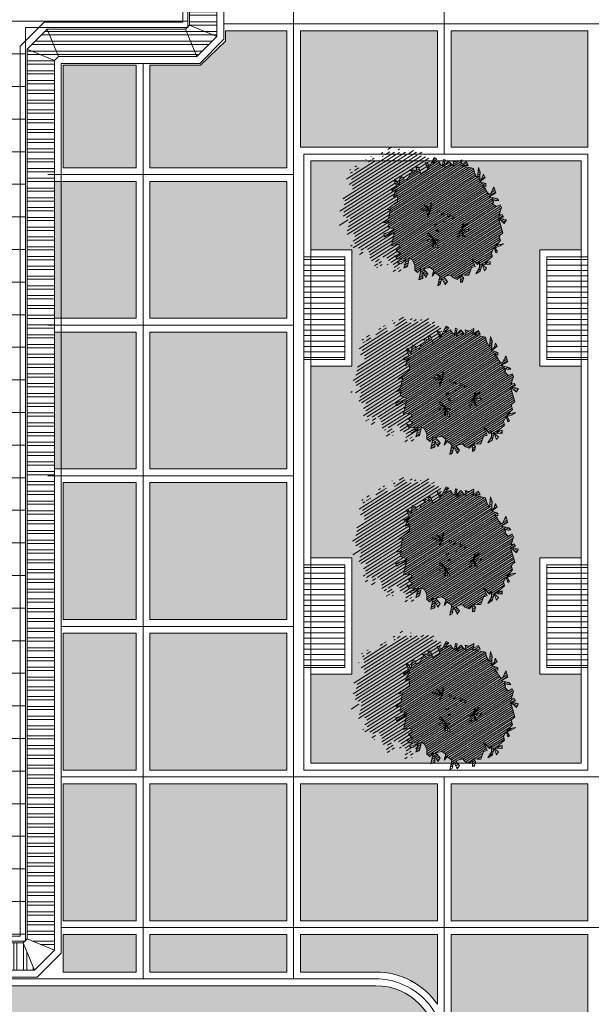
# Model space of a CAD drawing. Header units: millimetres. Extents: x -1567 to 968, y -503 to 481.
# Tile 119 of 145: x -465.48 to -457.12, y -135.91 to -121.53. Entities that reach past the tile are written whole.
import ezdxf

# ---------------------------------------------------------------- set-up
doc = ezdxf.new("R2010")
doc.units = ezdxf.units.MM
doc.layers.get('0').update_dxf_attribs({"lineweight": 0})
for name, color, linetype, lineweight in [('.', 7, 'Continuous', 0), ('0_VEREDAS', 70, 'Continuous', 9), ('CUNETAS', 5, 'Continuous', 0), ('vegetacion', 66, 'Continuous', 0)]:
    doc.layers.add(name, color=color, linetype=linetype, lineweight=lineweight)
for name, color, linetype, lineweight, true_color in [('0_PISOS', 252, 'Continuous', 0, 0x8a8a8a), ('Hatch Jardin', 64, 'Continuous', 0, 0x729900), ('LHATCH', 254, 'Continuous', 5, 0xcfcfcf), ('PISO Cemento pulido', 254, 'Continuous', 5, 0xd1d1d1)]:
    doc.layers.add(name, color=color, linetype=linetype, lineweight=lineweight, true_color=true_color)
doc.layers.add('250', color=250, linetype='Continuous')
doc.layers.add('251', color=251, linetype='Continuous')
pattern_1 = [(360, (-4436.552823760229, -1806.116357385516), (0, 0.079375), [])]
pattern_2 = [(360, (-4436.552823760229, -1810.616357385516), (0, 0.079375), [])]
pattern_3 = [(180, (-71.05383910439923, -387.3542995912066), (0, -0.142875), []), (180, (-71.10146412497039, -387.3066745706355), (0, -0.142875), [])]

# ---------------------------------------------------------------- blocks, each defined once
blk = doc.blocks.new('NO')
at = {"lineweight": 0, "true_color": 0x4f743e}
h = blk.add_hatch(dxfattribs=at)
h.set_pattern_fill('ANSI31', color=87, scale=0.05, style=0)
h.set_pattern_definition([(45, (0, 0), (-0.1122532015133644, 0.1122532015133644), [])])
h.paths.add_polyline_path([(4.155380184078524, 2.059777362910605), (5.052712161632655, 1.942906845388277), (4.701581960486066, 2.176647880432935), (3.92129338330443, 2.293518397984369), (4.194394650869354, 2.449345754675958), (4.584538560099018, 2.488302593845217), (4.350452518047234, 2.68308678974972), (3.882278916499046, 2.332475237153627), (3.843264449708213, 2.877870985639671), (3.60917764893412, 2.916827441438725), (3.619890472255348, 2.591038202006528), (3.399877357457, 2.927892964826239), (3.180018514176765, 3.111611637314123), (2.989187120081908, 3.352622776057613), (3.101989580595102, 3.462223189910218), (3.722562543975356, 3.616248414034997), (3.223867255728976, 3.879873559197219), (2.789874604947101, 3.384309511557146), (2.789874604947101, 4.085532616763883), (2.672831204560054, 4.280316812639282), (2.594802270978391, 4.046575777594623), (2.633816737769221, 3.657007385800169), (2.477758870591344, 3.85179158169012), (2.282686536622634, 3.85179158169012), (2.08761420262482, 4.163446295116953), (2.321701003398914, 4.475101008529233), (2.126628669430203, 4.630928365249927), (1.424368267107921, 4.591971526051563), (1.541411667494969, 4.825712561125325), (1.385353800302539, 4.981539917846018), (1.190282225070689, 4.708842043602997), (1.190282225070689, 5.293194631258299), (0.8391520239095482, 5.176324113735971), (1.190282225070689, 4.591971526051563), (0.0198482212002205, 5.21528095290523), (-0.3312812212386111, 4.981539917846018), (-0.6824114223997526, 5.176324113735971), (-1.306642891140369, 4.825712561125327), (-1.072556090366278, 5.059453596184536), (-0.8774837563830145, 5.526935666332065), (-1.189599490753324, 5.176324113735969), (-1.384671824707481, 4.864669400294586), (-1.696787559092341, 5.13736727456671), (-1.813830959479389, 5.020496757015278), (-1.38467182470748, 4.786755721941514), (-1.852845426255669, 4.630928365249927), (-2.164960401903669, 4.786755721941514), (-2.867220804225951, 4.280316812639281), (-2.633134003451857, 4.708842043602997), (-2.906235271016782, 4.747798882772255), (-3.023278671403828, 4.046575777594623), (-3.042194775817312, 4.084352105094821), (-3.647509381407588, 4.046575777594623), (-3.959625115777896, 3.734921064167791), (-3.37440887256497, 3.92970526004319), (-2.906235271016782, 3.812834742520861), (-3.140322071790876, 3.695964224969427), (-2.750177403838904, 3.111611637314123), (-3.335394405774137, 3.540136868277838), (-3.491452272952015, 3.228482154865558), (-4.193711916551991, 3.150568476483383), (-4.271740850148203, 2.838914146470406), (-4.310755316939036, 2.488302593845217), (-4.505827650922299, 2.761000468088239), (-4.895972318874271, 2.761000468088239), (-4.974001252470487, 2.605173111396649), (-4.427798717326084, 2.449345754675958), (-4.778928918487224, 2.254561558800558), (-4.700899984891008, 1.864993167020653), (-4.54484211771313, 1.67020897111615), (-4.583856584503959, 1.475424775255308), (-4.817943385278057, 1.085856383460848), (-5.130059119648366, 1.475424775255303), (-5.442174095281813, 1.35855425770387), (-4.934986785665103, 0.93002902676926), (-5.520203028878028, 0.93002902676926), (-5.676260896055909, 0.7352448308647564), (-4.817943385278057, 0.7352448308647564), (-4.613555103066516, 0.2862547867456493), (-4.97766288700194, 0.0842714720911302), (-4.431460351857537, 0.123228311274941), (-4.27540248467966, -0.2663396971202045), (-4.509489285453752, -0.772778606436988), (-4.860619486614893, -0.3052965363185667), (-5.211749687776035, -0.4221670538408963), (-4.821605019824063, -0.7727786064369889), (-5.328793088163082, -0.6559080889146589), (-5.523865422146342, -0.96756280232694), (-4.548503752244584, -0.9675628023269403), (-4.938648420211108, -1.201303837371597), (-4.782590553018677, -1.474001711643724), (-4.353431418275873, -1.590872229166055), (-3.963287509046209, -1.902526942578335), (-3.885258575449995, -2.175224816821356), (-4.6265326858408, -2.175224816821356), (-4.821605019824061, -2.447922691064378), (-4.05205331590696, -2.407479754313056), (-4.002301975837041, -2.331052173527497), (-4.158359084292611, -3.188102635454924), (-3.924273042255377, -3.460800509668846), (-3.924273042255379, -3.110188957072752), (-3.690186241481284, -3.032275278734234), (-3.456099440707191, -3.421843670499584), (-3.182998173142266, -3.149145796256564), (-2.948911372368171, -3.343929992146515), (-3.065954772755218, -3.73349800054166), (-3.143983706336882, -3.928282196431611), (-1.934535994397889, -3.928282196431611), (-2.558766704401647, -4.668462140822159), (-2.324680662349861, -4.785332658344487), (-1.739463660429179, -3.850368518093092), (-1.661434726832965, -4.551591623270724), (-1.193456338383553, -4.570520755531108), (-1.388333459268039, -4.980116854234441), (-0.9246409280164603, -4.666384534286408), (-0.1027377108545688, -4.684426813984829), (-0.2526019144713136, -5.001907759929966), (0.6697918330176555, -4.235143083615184), (1.215994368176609, -4.390970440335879), (0.9819075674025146, -4.663668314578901), (1.372052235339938, -4.624711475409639), (1.7621961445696, -4.468884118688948), (1.450081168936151, -4.858452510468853), (1.567124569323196, -4.975323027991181), (1.91825401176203, -4.585754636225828), (2.347413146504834, -4.897409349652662), (2.464456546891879, -4.819495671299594), (2.113326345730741, -4.429927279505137), (2.854601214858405, -4.507840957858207), (2.815586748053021, -4.196186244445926), (2.581499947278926, -4.079315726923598), (2.737557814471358, -3.806618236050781), (3.127702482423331, -3.728704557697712), (3.400802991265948, -3.378093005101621), (3.517846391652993, -3.728704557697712), (3.634889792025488, -3.494963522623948), (3.556860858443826, -3.105395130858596), (3.907991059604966, -3.339136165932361), (3.94700552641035, -3.105395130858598), (3.439817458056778, -2.793740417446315), (3.94700552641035, -2.248344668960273), (4.493208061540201, -2.637913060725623), (4.493208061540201, -2.40417202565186), (4.064048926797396, -2.248344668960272), (5.078424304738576, -1.975646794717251), (5.000395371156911, -1.741905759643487), (4.571236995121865, -1.975646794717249), (4.844338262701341, -1.547121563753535), (4.610251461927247, -1.313380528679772), (4.532222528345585, -1.118596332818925), (5.078424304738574, -1.157553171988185), (5.078424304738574, -1.001725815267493), (4.532222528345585, -1.001725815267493), (5.039409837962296, -0.690071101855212), (4.810881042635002, -0.3579066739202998), (4.721542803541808, -0.1348899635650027), (5.123565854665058, -0.3133031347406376), (5.101231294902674, 0.0212216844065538), (5.403842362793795, 0.384633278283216), (5.013697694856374, 0.4625469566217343), (5.325813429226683, 0.8131585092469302), (5.052712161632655, 1.046899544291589), (4.896654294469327, 0.3846332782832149), (4.896654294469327, 1.553338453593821), (4.545524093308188, 1.709165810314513)])
h.paths.add_polyline_path([(0.1556434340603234, 2.092473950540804), (0.1226248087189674, 1.97554900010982), (-0.1203667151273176, 1.822936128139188), (-0.5217917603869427, 1.665367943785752), (-0.5211378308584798, 1.668138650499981), (-0.575465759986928, 1.660070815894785), (-0.8413226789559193, 1.468009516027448), (-1.293733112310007, 1.542463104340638), (-1.086745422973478, 1.642088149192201), (-0.8292925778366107, 1.622376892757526), (-0.5754657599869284, 1.660070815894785), (-0.5373259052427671, 1.687623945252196), (-0.5447066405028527, 2.257581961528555), (-0.3572150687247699, 2.362681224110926), (-0.5178311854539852, 1.682148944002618)], flags=16)
h.paths.add_polyline_path([(0.4732491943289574, 0.743789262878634), (0.2821260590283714, 0.6670284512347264), (0.311210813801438, 0.8709263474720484)], flags=16)
h.paths.add_polyline_path([(0.4777985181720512, 0.4908713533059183), (0.5359693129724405, 0.2578455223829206), (0.305077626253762, 0.3239810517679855)], flags=16)
h.paths.add_polyline_path([(0.4162869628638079, -0.0733681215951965), (0.5783253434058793, -0.2005052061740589), (0.3872022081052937, -0.2772660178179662)], flags=16)
h.paths.add_polyline_path([(0.5828746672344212, -0.4534231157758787), (0.6410454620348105, -0.6864489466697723), (0.4101537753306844, -0.6203134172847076)], flags=16)
h.paths.add_polyline_path([(0.4447488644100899, -1.322289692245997), (0.8383181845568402, -1.873639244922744), (0.8361080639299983, -1.675614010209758), (0.462839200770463, -1.312352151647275), (0.4450257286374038, -1.319326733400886)], flags=16)
h.paths.add_polyline_path([(-0.4976208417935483, -0.540980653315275), (-0.5848763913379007, -0.7448785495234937), (-0.7178293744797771, -0.5673640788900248)], flags=16)
h.paths.add_polyline_path([(-0.9364520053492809, -0.3490639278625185), (-1.127575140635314, -0.425824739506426), (-1.098490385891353, -0.2219268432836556)], flags=16)
h.paths.add_polyline_path([(-1.820136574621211, -0.460912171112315), (-1.814937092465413, -0.4442567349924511), (-1.790663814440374, -0.5127081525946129), (-1.383343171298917, -1.09525534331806), (-1.599712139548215, -1.051197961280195), (-1.790663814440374, -0.5127081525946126), (-1.816731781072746, -0.4754259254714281), (-1.823545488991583, -0.4718319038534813), (-2.006669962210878, -1.058432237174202), (-2.104084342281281, -0.849388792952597), (-1.846851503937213, -0.4810223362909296), (-1.847898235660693, -0.4735843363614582), (-1.865057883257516, -0.4573308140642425), (-2.350149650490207, -0.506464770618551), (-2.497006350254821, -0.3414132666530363), (-1.870701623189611, -0.4519850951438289), (-1.88267756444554, -0.4406415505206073), (-2.484440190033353, -0.1232302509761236), (-2.411336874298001, 0.0601015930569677), (-1.882677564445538, -0.4406415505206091), (-1.856377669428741, -0.4545139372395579)], flags=16)
at = {"layer": '251', "lineweight": 0}
h = blk.add_hatch(dxfattribs=at)
h.set_pattern_fill('ANSI31', color=256, scale=0.08, style=0)
h.set_pattern_definition([(45, (0, 0), (-0.179605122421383, 0.1796051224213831), [])])
h.paths.add_polyline_path([(1.567124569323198, -4.975323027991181), (1.450081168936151, -4.85845251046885), (1.7621961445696, -4.468884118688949), (1.372052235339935, -4.624711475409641), (0.9819075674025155, -4.663668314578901), (1.215994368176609, -4.390970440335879), (0.6697918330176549, -4.235143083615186), (-0.252601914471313, -5.001907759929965), (-0.1027377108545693, -4.684426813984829), (-0.9246409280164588, -4.666384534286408), (-1.388333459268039, -4.98011685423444), (-1.193456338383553, -4.570520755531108), (-1.661434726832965, -4.551591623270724), (-1.739463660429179, -3.850368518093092), (-2.324680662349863, -4.785332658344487), (-2.558766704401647, -4.668462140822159), (-1.934535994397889, -3.928282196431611), (-3.143983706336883, -3.928282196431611), (-3.065954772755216, -3.733498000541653), (-2.948911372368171, -3.343929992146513), (-3.182998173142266, -3.149145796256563), (-3.456099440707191, -3.421843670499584), (-3.690186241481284, -3.032275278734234), (-3.924273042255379, -3.110188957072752), (-3.924273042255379, -3.460800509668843), (-4.158359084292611, -3.188102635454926), (-4.002301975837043, -2.3310521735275), (-4.509489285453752, -3.110188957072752), (-4.509489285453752, -2.798534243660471), (-4.080330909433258, -2.40896585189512), (-4.504452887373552, -2.43125511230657), (-4.5285985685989, -2.55180519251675), (-4.762685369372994, -2.941373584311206), (-5.074801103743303, -2.551805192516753), (-5.386916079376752, -2.668675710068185), (-4.879728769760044, -3.097200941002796), (-5.464945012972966, -3.097200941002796), (-5.621002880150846, -3.291985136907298), (-4.762685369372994, -3.291985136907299), (-4.567613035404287, -3.720510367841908), (-4.918743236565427, -3.91529456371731), (-4.372540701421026, -3.876337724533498), (-4.216482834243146, -4.265905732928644), (-4.450569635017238, -4.772344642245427), (-4.80169983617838, -4.304862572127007), (-5.152830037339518, -4.421733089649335), (-4.762685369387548, -4.772344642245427), (-5.269873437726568, -4.655474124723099), (-5.464945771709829, -4.96712883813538), (-4.489584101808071, -4.96712883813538), (-4.879728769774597, -5.200869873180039), (-4.723670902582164, -5.473567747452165), (-4.294511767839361, -5.590438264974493), (-3.904367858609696, -5.902092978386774), (-3.826338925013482, -6.174790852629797), (-4.567613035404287, -6.174790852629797), (-4.762685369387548, -6.447488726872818), (-4.021411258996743, -6.408531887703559), (-4.45056963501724, -6.79810027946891), (-4.450569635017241, -7.109754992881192), (-3.943382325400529, -6.330618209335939), (-4.099439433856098, -7.187668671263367), (-3.865353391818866, -7.460366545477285), (-3.865353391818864, -7.109754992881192), (-3.631266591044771, -7.031841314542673), (-3.397179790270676, -7.421409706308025), (-3.124078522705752, -7.148711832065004), (-2.889991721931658, -7.343496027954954), (-3.007035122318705, -7.733064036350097), (-3.085064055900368, -7.927848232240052), (-1.875616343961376, -7.927848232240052), (-2.499847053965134, -8.668028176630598), (-2.265761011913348, -8.784898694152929), (-1.680544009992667, -7.849934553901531), (-1.602515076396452, -8.551157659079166), (-1.134536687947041, -8.570086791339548), (-1.329413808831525, -8.97968289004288), (-0.8657212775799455, -8.66595057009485), (-0.0438180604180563, -8.68399284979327), (-0.1936822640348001, -9.001473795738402), (0.728711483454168, -8.234709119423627), (1.274914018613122, -8.390536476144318), (1.040827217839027, -8.663234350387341), (1.430971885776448, -8.624277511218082), (1.821115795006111, -8.468450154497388), (1.509000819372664, -8.858018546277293), (1.62604421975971, -8.974889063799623), (1.977173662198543, -8.585320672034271), (2.406332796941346, -8.896975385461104), (2.523376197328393, -8.819061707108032), (2.172245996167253, -8.429493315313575), (2.913520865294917, -8.507406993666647), (2.874506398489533, -8.195752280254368), (2.640419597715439, -8.078881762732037), (2.79647746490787, -7.806184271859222), (3.186622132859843, -7.728270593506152), (3.459722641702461, -7.377659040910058), (3.576766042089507, -7.728270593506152), (3.693809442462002, -7.494529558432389), (3.61578050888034, -7.104961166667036), (3.96691071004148, -7.338702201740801), (4.005925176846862, -7.104961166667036), (3.498737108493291, -6.793306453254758), (4.005925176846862, -6.247910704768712), (4.552127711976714, -6.637479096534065), (4.552127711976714, -6.403738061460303), (4.122968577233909, -6.247910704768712), (5.137343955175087, -5.975212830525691), (5.059315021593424, -5.741471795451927), (4.630156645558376, -5.975212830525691), (4.903257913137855, -5.546687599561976), (4.669171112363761, -5.312946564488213), (4.591142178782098, -5.118162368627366), (5.137343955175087, -5.157119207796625), (5.137343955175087, -5.001291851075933), (4.591142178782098, -5.001291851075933), (5.098329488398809, -4.689637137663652), (4.869800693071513, -4.357472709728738), (4.780462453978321, -4.134455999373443), (5.182485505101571, -4.312869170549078), (5.160150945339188, -3.978344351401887), (5.462762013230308, -3.614932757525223), (5.072617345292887, -3.537019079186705), (5.384733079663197, -3.186407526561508), (5.111631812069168, -2.95266649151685), (4.95557394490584, -3.614932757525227), (4.95557394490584, -2.446227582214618), (4.604443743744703, -2.290400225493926), (4.443989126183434, -2.146204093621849), (4.064048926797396, -2.248344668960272), (4.493208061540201, -2.404172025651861), (4.493208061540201, -2.637913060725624), (3.94700552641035, -2.248344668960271), (3.439817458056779, -2.793740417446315), (3.94700552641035, -3.105395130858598), (3.907991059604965, -3.339136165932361), (3.556860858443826, -3.105395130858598), (3.63488979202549, -3.494963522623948), (3.517846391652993, -3.728704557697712), (3.400802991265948, -3.378093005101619), (3.127702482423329, -3.728704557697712), (2.737557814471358, -3.806618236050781), (2.581499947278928, -4.079315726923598), (2.815586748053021, -4.196186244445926), (2.854601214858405, -4.507840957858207), (2.11332634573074, -4.429927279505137), (2.46445654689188, -4.819495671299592), (2.347413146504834, -4.897409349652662), (1.91825401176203, -4.585754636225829)])
at = {"layer": '250', "lineweight": 0}
for points in [[(-4.622871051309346, 0.3067195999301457), (-4.817943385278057, 0.7352448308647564), (-5.676260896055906, 0.7352448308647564), (-5.520203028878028, 0.93002902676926), (-4.934986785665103, 0.93002902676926), (-5.442174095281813, 1.35855425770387), (-5.130059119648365, 1.475424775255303), (-4.817943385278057, 1.085856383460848), (-4.583856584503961, 1.475424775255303), (-4.544842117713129, 1.67020897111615), (-4.700899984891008, 1.864993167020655), (-4.778928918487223, 2.254561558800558), (-4.427798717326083, 2.449345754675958), (-4.974001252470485, 2.605173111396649), (-4.895972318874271, 2.761000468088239), (-4.505827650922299, 2.761000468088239), (-4.310755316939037, 2.488302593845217), (-4.271740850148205, 2.838914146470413), (-4.19371191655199, 3.150568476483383), (-3.491452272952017, 3.228482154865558), (-3.335394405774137, 3.540136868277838), (-2.750177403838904, 3.111611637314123), (-3.140322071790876, 3.695964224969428), (-2.906235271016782, 3.812834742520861), (-3.37440887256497, 3.92970526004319), (-3.959625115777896, 3.734921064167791), (-3.647509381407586, 4.046575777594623), (-3.023278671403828, 4.085532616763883), (-3.530465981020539, 4.397187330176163), (-3.257365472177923, 4.514057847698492), (-3.023278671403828, 4.046575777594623), (-2.906235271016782, 4.747798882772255), (-2.633134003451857, 4.708842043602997), (-2.867220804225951, 4.280316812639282), (-2.164960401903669, 4.786755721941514), (-1.852845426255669, 4.630928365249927), (-1.38467182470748, 4.786755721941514), (-1.813830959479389, 5.020496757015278), (-1.696787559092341, 5.13736727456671), (-1.38467182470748, 4.864669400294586), (-1.189599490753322, 5.176324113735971), (-0.8774837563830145, 5.526935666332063), (-1.072556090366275, 5.059453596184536), (-1.30664289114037, 4.825712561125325), (-0.6824114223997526, 5.176324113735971), (-0.331281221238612, 4.981539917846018), (0.0198482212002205, 5.21528095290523), (1.190282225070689, 4.591971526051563), (0.8391520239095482, 5.176324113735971), (1.190282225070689, 5.293194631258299), (1.190282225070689, 4.708842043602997), (1.385353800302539, 4.981539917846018), (1.541411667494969, 4.825712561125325), (1.424368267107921, 4.591971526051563), (2.126628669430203, 4.630928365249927), (2.321701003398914, 4.475101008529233), (2.08761420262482, 4.163446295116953), (2.282686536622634, 3.85179158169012), (2.477758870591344, 3.85179158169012), (2.633816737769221, 3.657007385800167), (2.594802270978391, 4.046575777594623), (2.672831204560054, 4.280316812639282), (2.789874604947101, 4.085532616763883), (2.789874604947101, 3.384309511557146), (3.223867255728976, 3.879873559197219), (3.722562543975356, 3.616248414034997), (3.101989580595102, 3.462223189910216), (2.989187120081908, 3.352622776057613), (3.180018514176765, 3.111611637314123), (3.399877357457, 2.927892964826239), (3.619890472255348, 2.591038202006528), (3.60917764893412, 2.916827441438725), (3.843264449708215, 2.877870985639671), (3.882278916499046, 2.332475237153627), (4.350452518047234, 2.68308678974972), (4.584538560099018, 2.488302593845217), (4.194394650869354, 2.449345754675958), (3.92129338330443, 2.293518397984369), (4.701581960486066, 2.176647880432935), (5.052712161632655, 1.942906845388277), (4.155380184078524, 2.059777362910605), (4.545524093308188, 1.709165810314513), (4.896654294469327, 1.553338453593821), (4.896654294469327, 0.384633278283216), (5.052712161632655, 1.046899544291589), (5.325813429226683, 0.8131585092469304), (5.013697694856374, 0.4625469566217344), (5.403842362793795, 0.384633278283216), (5.101231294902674, 0.0212216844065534), (5.123565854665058, -0.3133031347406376), (4.721542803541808, -0.1348899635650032), (4.810881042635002, -0.357906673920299)], [(-0.5163373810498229, 1.650181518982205), (-0.2228793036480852, 1.683458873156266), (-0.0489116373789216, 1.666158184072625), (0.0745894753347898, 1.768193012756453), (-0.5108352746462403, 1.669668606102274), (-0.120366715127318, 1.822936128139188), (0.1226248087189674, 1.97554900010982), (0.1556434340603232, 2.092473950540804), (-0.5178311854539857, 1.682148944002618), (-0.3572150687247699, 2.362681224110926), (-0.5447066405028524, 2.257581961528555), (-0.5373259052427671, 1.687623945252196), (-0.841322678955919, 1.468009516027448), (-1.293733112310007, 1.542463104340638), (-1.086745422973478, 1.642088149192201), (-0.8292925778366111, 1.622376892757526), (-0.5108352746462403, 1.669668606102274), (-1.036193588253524, 1.932869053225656), (-1.045152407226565, 2.124679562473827), (-0.8802278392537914, 1.889074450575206), (-0.8457164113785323, 1.974030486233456), (-0.563818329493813, 1.705579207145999)], [(-0.2526019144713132, -5.001907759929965), (-0.1027377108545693, -4.684426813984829), (-0.9246409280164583, -4.666384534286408), (-1.388333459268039, -4.98011685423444), (-1.193456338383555, -4.570520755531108), (-1.661434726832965, -4.551591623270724), (-1.739463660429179, -3.850368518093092), (-2.324680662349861, -4.785332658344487), (-2.558766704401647, -4.668462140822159), (-1.934535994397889, -3.928282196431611), (-3.143983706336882, -3.928282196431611), (-3.065954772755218, -3.73349800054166), (-2.948911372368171, -3.343929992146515), (-3.182998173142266, -3.149145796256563), (-3.456099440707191, -3.421843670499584), (-3.690186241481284, -3.032275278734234), (-3.924273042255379, -3.110188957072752), (-3.924273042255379, -3.460800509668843), (-4.158359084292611, -3.188102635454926), (-4.002301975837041, -2.331052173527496), (-4.509489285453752, -3.110188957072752), (-4.509489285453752, -2.79853424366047), (-4.080330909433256, -2.40896585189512), (-4.821605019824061, -2.447922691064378), (-4.6265326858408, -2.175224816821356), (-3.885258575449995, -2.175224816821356), (-3.963287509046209, -1.902526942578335), (-4.353431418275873, -1.590872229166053), (-4.782590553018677, -1.474001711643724), (-4.938648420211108, -1.201303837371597), (-4.548503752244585, -0.96756280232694), (-5.523865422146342, -0.96756280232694), (-5.32879308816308, -0.6559080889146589), (-4.821605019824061, -0.7727786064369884), (-5.211749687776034, -0.4221670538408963), (-4.860619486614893, -0.3052965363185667), (-4.509489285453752, -0.7727786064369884), (-4.275402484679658, -0.2663396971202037), (-4.431460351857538, 0.123228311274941), (-4.97766288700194, 0.08427147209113), (-4.6265326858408, 0.2790556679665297)], [(-1.862583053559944, -0.4570801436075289), (-2.350149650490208, -0.5064647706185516), (-2.49700635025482, -0.3414132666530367), (-1.831417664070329, -0.4589205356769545), (-2.104084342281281, -0.849388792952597), (-2.006669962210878, -1.058432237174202), (-1.814937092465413, -0.4442567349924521), (-1.599712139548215, -1.051197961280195), (-1.383343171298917, -1.09525534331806), (-1.816731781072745, -0.4754259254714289), (-2.484440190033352, -0.1232302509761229), (-2.411336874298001, 0.0601015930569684), (-1.847898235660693, -0.4735843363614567), (-1.89227985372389, -0.1582117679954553), (-1.762228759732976, -0.0720694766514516), (-1.800251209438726, -0.4607621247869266)], [(4.454193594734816, -0.9627689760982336), (4.810881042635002, -0.357906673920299), (5.039409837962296, -0.690071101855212), (4.532222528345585, -1.001725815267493), (5.078424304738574, -1.001725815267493), (5.078424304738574, -1.157553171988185), (4.532222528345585, -1.118596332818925), (4.610251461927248, -1.313380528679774), (4.844338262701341, -1.547121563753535), (4.571236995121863, -1.975646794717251), (5.000395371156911, -1.741905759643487), (5.078424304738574, -1.975646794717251), (4.064048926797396, -2.248344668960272), (4.493208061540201, -2.40417202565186), (4.493208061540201, -2.637913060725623), (3.94700552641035, -2.248344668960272), (3.439817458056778, -2.793740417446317), (3.94700552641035, -3.105395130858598), (3.907991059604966, -3.339136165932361), (3.556860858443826, -3.105395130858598), (3.634889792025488, -3.494963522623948), (3.517846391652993, -3.728704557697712), (3.400802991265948, -3.378093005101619), (3.127702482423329, -3.728704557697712), (2.737557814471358, -3.806618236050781), (2.581499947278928, -4.079315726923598), (2.815586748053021, -4.196186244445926), (2.854601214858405, -4.507840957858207), (2.11332634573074, -4.429927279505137), (2.46445654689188, -4.819495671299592), (2.347413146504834, -4.897409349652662), (1.91825401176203, -4.585754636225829), (1.567124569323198, -4.975323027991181), (1.450081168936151, -4.85845251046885), (1.7621961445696, -4.468884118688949), (1.372052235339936, -4.624711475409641), (0.9819075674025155, -4.663668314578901), (1.215994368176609, -4.390970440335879), (0.6697918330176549, -4.235143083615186), (-0.2526019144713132, -5.001907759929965)], [(0.4461342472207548, -1.296095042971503), (0.8361080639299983, -1.675614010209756), (0.8383181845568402, -1.873639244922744), (0.4339458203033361, -1.30715575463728), (0.5508114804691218, -2.034555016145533), (0.4738075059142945, -2.182230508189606), (0.3973715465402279, -1.829314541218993), (0.445025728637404, -1.319326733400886), (0.1004615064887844, -1.454235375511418), (-0.0247302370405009, -1.390050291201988), (0.4455799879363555, -1.307710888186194), (1.053268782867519, -1.2784957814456), (1.164610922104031, -1.388589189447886), (0.4799234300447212, -1.320991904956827)]]:
    blk.add_lwpolyline(points, dxfattribs=at)
for points in [[(0.4732491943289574, 0.743789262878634), (0.2821260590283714, 0.6670284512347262), (0.3112108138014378, 0.8709263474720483)], [(0.3050776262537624, 0.3239810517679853), (0.477798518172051, 0.4908713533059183), (0.5359693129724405, 0.2578455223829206)], [(-0.9364520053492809, -0.3490639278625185), (-1.127575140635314, -0.4258247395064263), (-1.098490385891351, -0.2219268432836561)], [(-0.7178293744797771, -0.5673640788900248), (-0.4976208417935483, -0.540980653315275), (-0.5848763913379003, -0.7448785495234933)], [(0.5783253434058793, -0.2005052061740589), (0.3872022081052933, -0.2772660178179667), (0.4162869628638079, -0.0733681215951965)], [(0.4101537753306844, -0.6203134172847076), (0.582874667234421, -0.4534231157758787), (0.6410454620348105, -0.6864489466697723)]]:
    blk.add_lwpolyline(points, close=True, dxfattribs=at)
blk.add_point((-0.1392974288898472, 0.0480636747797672), dxfattribs=at)
blk = doc.blocks.new('DRENAJES TECHOS')
at = {"layer": '.', "lineweight": 0, "true_color": 0xc7c8ca}
h = blk.add_hatch(dxfattribs=at)
h.set_pattern_fill('ANSI32', color=9, scale=0.015, angle=135)
h.set_pattern_definition(pattern_3)
h.paths.add_polyline_path([(-533.6459193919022, -320.2493371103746), (-534.0459193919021, -320.0836516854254), (-534.0459193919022, -340.7621838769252), (-533.6459193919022, -340.9278693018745)])
h = blk.add_hatch(dxfattribs=at)
h.set_pattern_fill('ANSI32', color=9, scale=0.015, angle=135)
h.set_pattern_definition(pattern_3)
h.paths.add_polyline_path([(-536.0209193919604, -341.2793411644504), (-535.9623407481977, -341.2207625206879), (-536.128026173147, -340.8207625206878), (-536.4209193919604, -341.1136557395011)])
h = blk.add_hatch(dxfattribs=at)
h.set_pattern_fill('ANSI32', color=9, scale=0.015, angle=135)
h.set_pattern_definition(pattern_3)
h.paths.add_polyline_path([(-534.1044980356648, -340.8207625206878), (-536.128026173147, -340.8207625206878), (-535.9623407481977, -341.2207625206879), (-533.9388126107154, -341.2207625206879)])
h = blk.add_hatch(dxfattribs=at)
h.set_pattern_fill('ANSI32', color=9, scale=0.015, angle=135)
h.set_pattern_definition(pattern_3)
h.paths.add_polyline_path([(-533.6459193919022, -340.9278693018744), (-534.0459193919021, -340.7621838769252), (-534.1044980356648, -340.8207625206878), (-533.9388126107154, -341.2207625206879)])
h = blk.add_hatch(dxfattribs=at)
h.set_pattern_fill('ANSI32', color=9, scale=0.015, angle=135)
h.set_pattern_definition(pattern_3)
h.paths.add_polyline_path([(-536.4209193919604, -354.1117915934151), (-536.0195493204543, -354.2761069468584), (-536.0209193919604, -341.2793411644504), (-536.4209193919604, -341.1136557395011)])
h = blk.add_hatch(dxfattribs=at)
h.set_pattern_fill('ANSI32', color=9, scale=0.015, angle=45)
h.set_pattern_definition([(90, (-560.8607141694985, -281.1253638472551), (-0.142875, 0), []), (90, (-560.8130891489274, -281.077738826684), (-0.142875, 0), [])])
h.paths.add_polyline_path([(-536.479498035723, -354.1703702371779), (-547.1584325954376, -354.1703702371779), (-546.9927471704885, -354.5703702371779), (-536.313812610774, -354.5703702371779)])
at = {"layer": '.', "color": 9, "lineweight": 0, "true_color": 0xc7c8ca}
blk.add_lwpolyline([(-534.1044980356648, -340.8207625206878), (-533.9388126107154, -341.2207625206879), (-533.6459193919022, -340.9278693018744), (-534.0459193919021, -340.7621838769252), (-534.1044980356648, -340.8207625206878)], dxfattribs=at)
at = {"color": 9, "lineweight": 0, "true_color": 0xc7c8ca}
for p, q in [((-547.1584325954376, -354.1703702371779), (-536.479498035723, -354.1703702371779)), ((-536.479498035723, -354.1703702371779), (-536.313812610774, -354.5703702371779)), ((-536.313812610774, -354.5703702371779), (-546.9927471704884, -354.5703702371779))]:
    blk.add_line(p, q, dxfattribs=at)
at = {"layer": 'CUNETAS', "color": 9, "lineweight": 0, "true_color": 0xc7c8ca}
for p, q in [((-534.145919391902, -320.0422303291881), (-534.1459193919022, -340.7207625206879)), ((-534.0459193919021, -320.0836516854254), (-534.0459193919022, -340.7621838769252)), ((-533.6459193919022, -320.2493371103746), (-533.6459193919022, -340.9278693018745)), ((-533.5459193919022, -320.2907584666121), (-533.5459193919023, -340.9692906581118)), ((-536.5209193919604, -341.0722343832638), (-536.1694475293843, -340.7207625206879)), ((-536.1694475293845, -340.7207625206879), (-534.1459193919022, -340.7207625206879)), ((-536.4209193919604, -341.1136557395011), (-536.1280261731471, -340.8207625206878)), ((-536.128026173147, -340.8207625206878), (-534.1044980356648, -340.8207625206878)), ((-534.1044980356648, -340.8207625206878), (-534.0459193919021, -340.7621838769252)), ((-533.9388126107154, -341.2207625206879), (-533.6459193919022, -340.9278693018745)), ((-533.8973912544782, -341.3207625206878), (-533.5459193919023, -340.9692906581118)), ((-536.4209193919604, -341.1136557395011), (-536.4209193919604, -354.1117915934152)), ((-536.0209193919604, -341.2793411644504), (-535.9623407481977, -341.2207625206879)), ((-536.0209193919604, -341.2793411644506), (-536.0195493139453, -354.2742432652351)), ((-535.9623407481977, -341.2207625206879), (-533.9388126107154, -341.2207625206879)), ((-535.9209193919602, -341.3207625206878), (-533.8973912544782, -341.3207625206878)), ((-535.9209193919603, -341.3207625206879), (-535.9209193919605, -354.3188983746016)), ((-536.479498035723, -354.1703702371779), (-536.4209193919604, -354.1117915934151)), ((-547.1584325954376, -354.1703702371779), (-536.479498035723, -354.1703702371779)), ((-536.313812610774, -354.5703702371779), (-536.0195493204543, -354.2761069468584)), ((-536.2734320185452, -354.6714110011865), (-535.9209193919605, -354.3188983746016)), ((-546.951325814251, -354.6703702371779), (-536.2723912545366, -354.6703702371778))]:
    blk.add_line(p, q, dxfattribs=at)
for points in [[(-534.0459193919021, -320.0836516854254), (-533.6459193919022, -320.2493371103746), (-533.6459193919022, -340.9278693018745), (-534.0459193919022, -340.7621838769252), (-534.0459193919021, -320.0836516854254)], [(-536.128026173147, -340.8207625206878), (-535.9623407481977, -341.2207625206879), (-536.0209193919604, -341.2793411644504), (-536.4209193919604, -341.1136557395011), (-536.1280261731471, -340.8207625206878)], [(-534.1044980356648, -340.8207625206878), (-533.9388126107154, -341.2207625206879), (-535.9623407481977, -341.2207625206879), (-536.128026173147, -340.8207625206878), (-534.1044980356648, -340.8207625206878)], [(-536.5209193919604, -341.0722343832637), (-536.5209193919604, -354.0703702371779), (-547.1998475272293, -354.0703638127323)], [(-536.4209193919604, -341.1136557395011), (-536.0209193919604, -341.2793411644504), (-536.0195493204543, -354.2761069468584), (-536.4209193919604, -354.1117915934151), (-536.4209193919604, -341.1136557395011)]]:
    blk.add_lwpolyline(points, dxfattribs=at)
blk.add_lwpolyline([(-536.479498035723, -354.1703702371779), (-536.313812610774, -354.5703702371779), (-536.0195493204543, -354.2761069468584), (-536.4209193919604, -354.1117915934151)], close=True, dxfattribs=at)
blk = doc.blocks.new('TECHO SUM')
at = {"lineweight": 0, "true_color": 0x636466}
h = blk.add_hatch(dxfattribs=at)
h.set_pattern_fill('ANSI31', color=251, scale=0.15, angle=135)
h.set_pattern_definition([(180, (-601.6957230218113, -202.5151609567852), (0, -0.4762500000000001), [])])
h.paths.add_polyline_path([(-603.3044173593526, -153.2389001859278), (-603.3044173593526, -174.4689001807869), (-605.6794173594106, -174.4689001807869), (-605.6794173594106, -187.8189001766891), (-610.9194173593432, -187.8189001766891), (-610.9194173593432, -153.2389001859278)])
at = {"color": 18, "lineweight": 5, "true_color": 0x000000}
blk.add_lwpolyline([(-603.3044173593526, -153.2389001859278), (-603.3044173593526, -174.4689001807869), (-605.6794173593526, -174.4689001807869), (-605.6794173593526, -187.8189001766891), (-616.6594173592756, -187.8189001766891), (-616.6594173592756, -174.4689001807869), (-619.0344173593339, -174.4689001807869), (-619.0344173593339, -153.2389001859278), (-603.3044173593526, -153.2389001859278)], dxfattribs=at)

msp = doc.modelspace()

# ---------------------------------------------------------------- hatches: boundary and pattern name
at = {"layer": 'Hatch Jardin', "lineweight": 0, "true_color": 0x136734, "transparency": 33554597}
h = msp.add_hatch(dxfattribs=at)
h.set_pattern_fill('AR-SAND', color=116, scale=0.0034, angle=304.2117042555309, style=0)
h.set_pattern_definition([(341.7117042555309, (-3.658666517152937, -186.8999828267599), (0.1345488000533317, 0.0980578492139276), [0, -0.1312671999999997, 0, -0.1468119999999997, 0, -0.1403349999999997]), (311.7117042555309, (-3.658666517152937, -186.8999828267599), (0.2874820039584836, 0.010640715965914), [0, -0.0708152, 0, -0.1183132, 0, -0.045339]), (271.7117042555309, (-3.718390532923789, -186.8121402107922), (0.1516147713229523, -0.2221272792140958), [0, -0.0431799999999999, 0, -0.1554479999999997, 0, -0.2029459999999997]), (261.7117042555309, (-3.718390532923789, -186.8121402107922), (0.2086465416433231, -0.1720714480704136), [0, -0.02159, 0, -0.1019048, 0, -0.116586])])
h.paths.add_polyline_path([(-461.2216892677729, -132.3910644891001), (-461.221689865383, -131.0910455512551), (-460.6216898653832, -131.0910455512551), (-460.6216898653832, -129.391045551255), (-461.221689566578, -129.391045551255), (-461.2216898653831, -126.591045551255), (-460.6216898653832, -126.591045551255), (-460.6216898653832, -124.891045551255), (-461.2216895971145, -124.891045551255), (-461.221689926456, -123.5910266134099), (-457.27168980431, -123.5910644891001), (-457.2716895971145, -124.891045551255), (-457.8716898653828, -124.891045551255), (-457.8716898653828, -126.591045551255), (-457.2716894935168, -126.591045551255), (-457.2716898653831, -129.391045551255), (-457.8716898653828, -129.391045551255), (-457.8716898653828, -131.0910455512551), (-457.2716898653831, -131.0910455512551), (-457.271689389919, -132.3910266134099)])
h = msp.add_hatch(dxfattribs=at)
h.set_pattern_fill('AR-SAND', color=116, scale=0.0034, angle=304.2117042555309, style=0)
h.set_pattern_definition([(341.7117042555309, (-28.12582476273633, -178.5749966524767), (0.1345488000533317, 0.0980578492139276), [0, -0.1312671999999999, 0, -0.1468119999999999, 0, -0.1403349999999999]), (311.7117042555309, (-28.12582476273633, -178.5749966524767), (0.2874820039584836, 0.010640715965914), [0, -0.0708152, 0, -0.1183132, 0, -0.045339]), (271.7117042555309, (-28.18554877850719, -178.4871540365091), (0.1516147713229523, -0.2221272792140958), [0, -0.04318, 0, -0.1554479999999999, 0, -0.2029459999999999]), (261.7117042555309, (-28.18554877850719, -178.4871540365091), (0.2086465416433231, -0.1720714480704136), [0, -0.02159, 0, -0.1019048, 0, -0.116586])])
edge = h.paths.add_edge_path()
edge.add_line((-459.3717007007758, -139.1910624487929), (-479.0162829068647, -139.1910624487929))
edge.add_line((-479.0162829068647, -139.1910624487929), (-479.0162829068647, -136.5410625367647))
edge.add_arc((-478.1162829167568, -136.5410625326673), 0.8999999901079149, 89.99879374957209, 180.0000002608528, ccw=False)
edge.add_line((-478.1162639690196, -135.6410625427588), (-460.2707120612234, -135.6410625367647))
edge.add_arc((-460.2717057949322, -136.5410619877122), 0.8999999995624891, 0.026811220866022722, 89.93673693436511, ccw=False)
edge.add_line((-459.371705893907, -136.5406408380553), (-459.3717007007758, -139.1910624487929))
at = {"layer": 'LHATCH', "true_color": 0x636466}
h = msp.add_hatch(dxfattribs=at)
h.set_pattern_fill('ANSI31', color=251, scale=0.025, angle=-45.00000000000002, style=0)
h.set_pattern_definition(pattern_1)
h.paths.add_polyline_path([(-460.7216898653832, -126.491045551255), (-460.7216898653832, -124.991045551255), (-461.3216898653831, -124.991045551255), (-461.3216898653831, -126.491045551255)])
h = msp.add_hatch(dxfattribs=at)
h.set_pattern_fill('ANSI31', color=251, scale=0.025, angle=-45.00000000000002, style=0)
h.set_pattern_definition(pattern_1)
h.paths.add_polyline_path([(-457.7716898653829, -126.491045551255), (-457.7716898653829, -124.991045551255), (-457.1716898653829, -124.991045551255), (-457.1716898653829, -126.491045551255)])
h = msp.add_hatch(dxfattribs=at)
h.set_pattern_fill('ANSI31', color=251, scale=0.025, angle=-45.00000000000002, style=0)
h.set_pattern_definition(pattern_2)
h.paths.add_polyline_path([(-460.7216898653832, -130.991045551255), (-460.7216898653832, -129.4910455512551), (-461.3216898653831, -129.4910455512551), (-461.3216898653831, -130.991045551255)])
h = msp.add_hatch(dxfattribs=at)
h.set_pattern_fill('ANSI31', color=251, scale=0.025, angle=-45.00000000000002, style=0)
h.set_pattern_definition(pattern_2)
h.paths.add_polyline_path([(-457.7716898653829, -130.991045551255), (-457.7716898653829, -129.4910455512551), (-457.1716898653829, -129.4910455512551), (-457.1716898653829, -130.991045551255)])
at = {"layer": 'PISO Cemento pulido', "true_color": 0xdfe0e1, "transparency": 33554687}
for points in [[(-463.571702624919, -123.6913603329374), (-463.5717011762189, -122.1914629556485), (-462.8331968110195, -122.191462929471), (-462.4670802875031, -121.8431079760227), (-462.4670802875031, -121.6910726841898), (-461.5716901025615, -121.6910726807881), (-461.5716915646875, -123.6913603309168), (-463.1368907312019, -123.6913603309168)], [(-461.3716915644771, -123.3910444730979), (-461.3716901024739, -121.691072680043), (-459.3716817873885, -121.6910726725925), (-459.3716832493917, -123.3910444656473)], [(-457.1716734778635, -123.39104447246), (-457.1716749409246, -121.691072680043), (-459.1716832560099, -121.6910726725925), (-459.1716817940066, -123.3910444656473), (-457.3068907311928, -123.3910444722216), (-457.3068907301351, -123.39104447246)], [(-464.8420816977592, -123.6913474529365), (-464.8420788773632, -122.1914329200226), (-463.7716979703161, -122.1914929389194), (-463.771700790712, -123.6914074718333)], [(-464.9657092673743, -125.8912809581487), (-464.9657114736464, -123.8913125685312), (-463.7717005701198, -123.8913725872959), (-463.7716983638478, -125.8913409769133)], [(-463.5717001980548, -125.8912938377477), (-463.5716987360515, -123.8912938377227), (-461.5716892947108, -123.8912939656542), (-461.5716907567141, -125.8912939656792)], [(-464.9657092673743, -128.0912144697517), (-464.9657114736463, -126.0912460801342), (-463.7716981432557, -126.0913060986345), (-463.7716959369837, -128.091274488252)], [(-463.5716977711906, -128.0912273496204), (-463.5716963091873, -126.0912273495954), (-461.5716892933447, -126.0912273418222), (-461.5716907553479, -128.0912273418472)], [(-464.8420791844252, -130.2911479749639), (-464.8420813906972, -128.2911795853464), (-463.7716957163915, -128.2912396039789), (-463.7716935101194, -130.2912079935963)], [(-463.5716953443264, -130.2911608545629), (-463.5716938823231, -128.2911608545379), (-461.5716892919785, -128.2911609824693), (-461.5716907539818, -130.2911609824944)], [(-464.8420791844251, -132.4910466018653), (-464.8420813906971, -130.4910782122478), (-463.7716932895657, -130.4911382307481), (-463.7716910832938, -132.4911066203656)], [(-463.5716929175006, -132.4910594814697), (-463.5716914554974, -130.4910594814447), (-461.5716892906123, -130.4910594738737), (-461.5716907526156, -132.4910594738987)], [(-464.8420791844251, -134.6909978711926), (-464.8420813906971, -132.6910294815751), (-463.771690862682, -132.6910895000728), (-463.7716886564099, -134.6910578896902)], [(-463.5716904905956, -134.6910299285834), (-463.5716890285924, -132.6910299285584), (-461.5716865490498, -132.6910299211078), (-461.5716880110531, -134.6910299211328)], [(-461.371688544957, -134.6910236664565), (-461.3716870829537, -132.6910236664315), (-459.3716870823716, -132.6910236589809), (-459.371688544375, -134.691023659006)], [(-459.1716885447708, -134.6910174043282), (-459.1716870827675, -132.6910174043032), (-457.1716870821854, -132.6910173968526), (-457.1716885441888, -134.6910173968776)], [(-464.8420812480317, -135.4410324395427), (-464.8420793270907, -134.8910293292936), (-463.771687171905, -134.8910893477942), (-463.7716890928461, -135.4410924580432)], [(-463.5716890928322, -135.4410624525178), (-463.5716871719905, -134.8910543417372), (-461.571687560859, -134.891054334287), (-461.5716894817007, -135.4410624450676)], [(-457.1716876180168, -134.8910571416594), (-457.1716905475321, -136.8910571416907), (-459.1716905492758, -136.8910571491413), (-459.171687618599, -134.8910571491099)]]:
    msp.add_hatch(color=254, dxfattribs=at).paths.add_polyline_path(points)
h = msp.add_hatch(color=254, dxfattribs=at)
edge = h.paths.add_edge_path()
edge.add_line((-461.3716900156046, -135.4410624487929), (-461.3716900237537, -134.8910480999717))
edge.add_line((-461.3716900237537, -134.8910480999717), (-459.3716900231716, -134.8910480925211))
edge.add_line((-459.3716900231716, -134.8910480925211), (-459.3716900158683, -135.9086272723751))
edge.add_arc((-460.2717033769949, -136.5410594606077), 1.099997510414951, 35.09540625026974, 89.94544708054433)
edge.add_line((-460.2706560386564, -135.4410624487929), (-461.3716900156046, -135.4410624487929))

# ---------------------------------------------------------------- linework, layer by layer
at = {"color": 252, "true_color": 0x939598}
for points in [[(-457.171689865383, -123.491045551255), (-457.171689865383, -132.4910455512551), (-461.321689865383, -132.4910455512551), (-461.321689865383, -123.491045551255)], [(-457.2716898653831, -123.591045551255), (-457.2716898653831, -132.391045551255), (-461.221689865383, -132.391045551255), (-461.221689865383, -123.591045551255)], [(-460.7216898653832, -124.991045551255), (-460.7216898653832, -126.491045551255), (-461.3216898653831, -126.491045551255), (-461.3216898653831, -124.991045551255)], [(-457.7716898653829, -124.991045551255), (-457.7716898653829, -126.491045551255), (-457.1716898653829, -126.491045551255), (-457.1716898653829, -124.991045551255)], [(-460.7216898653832, -129.4910455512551), (-460.7216898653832, -130.991045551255), (-461.3216898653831, -130.991045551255), (-461.3216898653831, -129.4910455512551)], [(-457.7716898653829, -129.4910455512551), (-457.7716898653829, -130.991045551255), (-457.1716898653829, -130.991045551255), (-457.1716898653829, -129.4910455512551)]]:
    msp.add_lwpolyline(points, close=True, dxfattribs=at)
for points in [[(-461.2216898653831, -124.891045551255), (-460.6216898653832, -124.891045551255), (-460.6216898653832, -126.591045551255), (-461.2216898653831, -126.591045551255)], [(-457.271689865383, -124.891045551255), (-457.8716898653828, -124.891045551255), (-457.8716898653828, -126.591045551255), (-457.271689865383, -126.591045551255)], [(-461.2216898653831, -129.391045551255), (-460.6216898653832, -129.391045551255), (-460.6216898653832, -131.0910455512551), (-461.2216898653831, -131.0910455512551)], [(-457.271689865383, -129.391045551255), (-457.8716898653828, -129.391045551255), (-457.8716898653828, -131.0910455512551), (-457.271689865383, -131.0910455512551)], [(-460.2706560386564, -135.5410624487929), (-478.1162829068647, -135.5410624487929)], [(-478.1162829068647, -135.6410625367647), (-460.2707120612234, -135.6410625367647)]]:
    msp.add_lwpolyline(points, dxfattribs=at)
for centre, radius, start, end in [((-460.2717035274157, -136.5410596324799), 0.9999977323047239, 359.9998650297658, 90.00012992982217), ((-460.2717057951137, -136.5410619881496), 0.9, 0, 90)]:
    msp.add_arc(centre, radius, start, end, dxfattribs=at)
at = {"layer": '0_PISOS'}
for p, q in [((-462.492080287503, -121.5910712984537), (-455.3093255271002, -121.5910765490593)), ((-461.4716900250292, -125.9914287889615), (-465.0657103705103, -125.9912370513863)), ((-461.4716900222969, -130.3912609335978), (-464.8670802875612, -130.3910797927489)), ((-464.8670802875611, -134.7910126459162), (-447.8767263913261, -134.7910126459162))]:
    msp.add_line(p, q, dxfattribs=at)
for points in [[(-461.4716900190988, -135.5410624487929), (-461.4716900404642, -101.1364596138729)], [(-459.2716825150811, -123.4910444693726), (-459.2716825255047, -120.4985551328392)], [(-463.6716919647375, -135.5410687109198), (-463.6716920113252, -122.166462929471)], [(-459.2716905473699, -136.9910619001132), (-459.2716905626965, -132.591045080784)]]:
    msp.add_lwpolyline(points, dxfattribs=at)
for points in [[(-463.571702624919, -123.6913603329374), (-463.5717011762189, -122.1914629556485), (-462.8331968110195, -122.191462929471), (-462.4670802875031, -121.8431079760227), (-462.4670802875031, -121.6910726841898), (-461.5716901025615, -121.6910726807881), (-461.5716915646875, -123.6913603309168), (-463.1368907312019, -123.6913603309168), (-463.1368907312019, -123.6913603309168)], [(-461.3716915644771, -123.3910444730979), (-461.3716901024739, -121.691072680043), (-459.3716817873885, -121.6910726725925), (-459.3716832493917, -123.3910444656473)], [(-457.1716734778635, -123.39104447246), (-457.1716749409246, -121.691072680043), (-459.1716832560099, -121.6910726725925), (-459.1716817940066, -123.3910444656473), (-457.3068907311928, -123.3910444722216), (-457.3068907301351, -123.39104447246)], [(-464.8420816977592, -123.6913474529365), (-464.8420788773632, -122.1914329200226), (-463.7716979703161, -122.1914929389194), (-463.771700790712, -123.6914074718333)], [(-464.9657092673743, -125.8912809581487), (-464.9657114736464, -123.8913125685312), (-463.7717005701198, -123.8913725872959), (-463.7716983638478, -125.8913409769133)], [(-463.5717001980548, -125.8912938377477), (-463.5716987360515, -123.8912938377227), (-461.5716892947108, -123.8912939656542), (-461.5716907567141, -125.8912939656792)], [(-464.9657092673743, -128.0912144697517), (-464.9657114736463, -126.0912460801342), (-463.7716981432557, -126.0913060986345), (-463.7716959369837, -128.091274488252)], [(-463.5716977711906, -128.0912273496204), (-463.5716963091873, -126.0912273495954), (-461.5716892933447, -126.0912273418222), (-461.5716907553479, -128.0912273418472)], [(-464.8420791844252, -130.2911479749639), (-464.8420813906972, -128.2911795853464), (-463.7716957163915, -128.2912396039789), (-463.7716935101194, -130.2912079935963)], [(-463.5716953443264, -130.2911608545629), (-463.5716938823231, -128.2911608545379), (-461.5716892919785, -128.2911609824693), (-461.5716907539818, -130.2911609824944)], [(-464.8420791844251, -132.4910466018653), (-464.8420813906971, -130.4910782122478), (-463.7716932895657, -130.4911382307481), (-463.7716910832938, -132.4911066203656)], [(-463.5716929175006, -132.4910594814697), (-463.5716914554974, -130.4910594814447), (-461.5716892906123, -130.4910594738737), (-461.5716907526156, -132.4910594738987)], [(-464.8420791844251, -134.6909978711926), (-464.8420813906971, -132.6910294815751), (-463.771690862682, -132.6910895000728), (-463.7716886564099, -134.6910578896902)], [(-463.5716904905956, -134.6910299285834), (-463.5716890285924, -132.6910299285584), (-461.5716865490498, -132.6910299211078), (-461.5716880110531, -134.6910299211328)], [(-461.371688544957, -134.6910236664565), (-461.3716870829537, -132.6910236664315), (-459.3716870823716, -132.6910236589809), (-459.371688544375, -134.691023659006)], [(-459.1716885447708, -134.6910174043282), (-459.1716870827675, -132.6910174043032), (-457.1716870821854, -132.6910173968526), (-457.1716885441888, -134.6910173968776)], [(-464.8420812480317, -135.4410324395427), (-464.8420793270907, -134.8910293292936), (-463.771687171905, -134.8910893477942), (-463.7716890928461, -135.4410924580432)], [(-463.5716890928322, -135.4410624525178), (-463.5716871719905, -134.8910543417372), (-461.571687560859, -134.891054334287), (-461.5716894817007, -135.4410624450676)], [(-457.1716876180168, -134.8910571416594), (-457.1716905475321, -136.8910571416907), (-459.1716905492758, -136.8910571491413), (-459.171687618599, -134.8910571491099)]]:
    msp.add_lwpolyline(points, close=True, dxfattribs=at)
msp.add_lwpolyline([(-461.3716900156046, -135.4410624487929), (-461.3716900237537, -134.8910480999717), (-459.3716900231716, -134.8910480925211), (-459.3716900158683, -135.9086272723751, 0.2440050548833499), (-460.2706560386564, -135.4410624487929)], format="xyb", close=True, dxfattribs=at)
at = {"layer": '0_VEREDAS', "lineweight": 5}
for p, q in [((-461.4716900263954, -123.791495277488), (-465.0657103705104, -123.7913035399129)), ((-461.471690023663, -128.1913623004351), (-465.0657103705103, -128.1911705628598))]:
    msp.add_line(p, q, dxfattribs=at)
msp.add_lwpolyline([(-464.8670802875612, -132.5910422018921), (-452.0117603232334, -132.5910421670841), (-452.0117603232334, -134.3255070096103), (-447.9767073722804, -134.3255070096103), (-447.9767073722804, -136.9910130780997)], dxfattribs=at)

# ---------------------------------------------------------------- block references
at = {"lineweight": 0}
for name, p in [('DRENAJES TECHOS', (71.05383910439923, 219.1542995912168)), ('TECHO SUM', (140.2869370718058, 52.82783725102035))]:
    msp.add_blockref(name, p, dxfattribs=at)
at = {"layer": 'vegetacion', "extrusion": (0, 0, -1), "xscale": 0.169180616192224, "yscale": 0.169180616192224, "zscale": 0.169180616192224, "rotation": 102.610631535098}
for p in [(459.2786318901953, -124.4519254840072), (459.1029735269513, -126.9182291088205), (459.1029735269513, -129.26385339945), (459.1029735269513, -131.5216463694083)]:
    msp.add_blockref('NO', p, dxfattribs=at)

doc.saveas('drawing.dxf')
